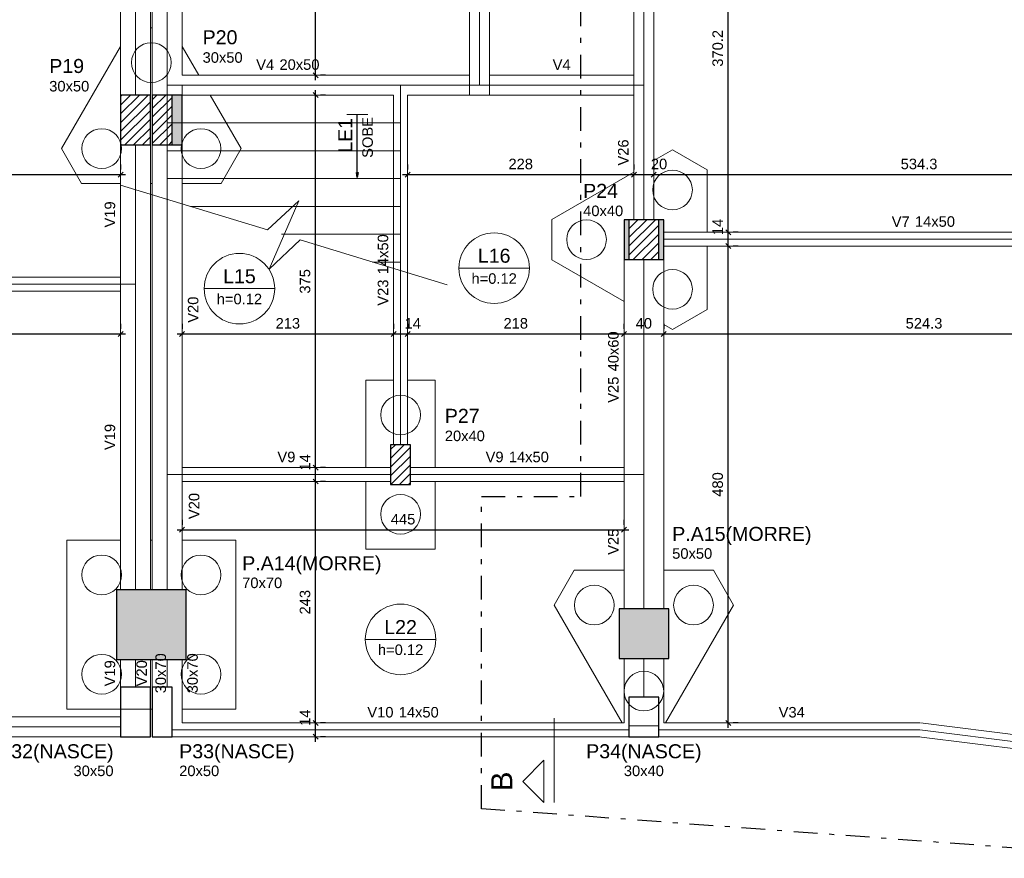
# Model space of a CAD drawing. Header units: millimetres. Extents: x 10 to 1250, y -62 to 528.
# Tile 88 of 193: x 63 to 82, y 94 to 111. Entities that reach past the tile are written whole.
import ezdxf

# ---------------------------------------------------------------- set-up
doc = ezdxf.new("R2010")
doc.units = ezdxf.units.MM
doc.header["$LTSCALE"] = 0.05
doc.linetypes.add('DASHDOT2', pattern=[12.7, 6.35, -3.175, 0, -3.175])
doc.linetypes.add('DOT', pattern=[6.35, 0, -6.35])
for name, color, linetype, lineweight in [('FO-Cortes', 9, 'Continuous', 5), ('FO-Cotas', 5, 'Continuous', 5), ('FO-Eixos', 5, 'Continuous', 5), ('FO-Estacas dos blocos', 1, 'Continuous', 20), ('FO-Hachura pilar que morre', 106, 'Continuous', 5), ('FO-Hachura pilar que passa', 19, 'Continuous', 5), ('FO-Hachuras das lajes', 1, 'Continuous', 20), ('FO-Pilares', 4, 'Continuous', 30), ('FO-Seção das fundações', 9, 'Continuous', 5), ('FO-Textos das lajes', 3, 'Continuous', 20), ('FO-Textos das vigas', 7, 'Continuous', 5), ('FO-Textos dos pilares', 7, 'Continuous', 5), ('FO-Vigas', 7, 'Continuous', 5)]:
    doc.layers.add(name, color=color, linetype=linetype, lineweight=lineweight)
doc.styles.add('Arial', font='arial.ttf')
doc.styles.get("Standard").update_dxf_attribs({"font": 'arial.ttf'})
doc.dimstyles.get("Standard").update_dxf_attribs({"dimtxt": 0.18, "dimasz": 0.18, "dimexe": 0.18, "dimexo": 0.0625, "dimgap": 0.1, "dimtad": 1, "dimzin": 0, "dimdsep": 46, "dimtxsty": 'Standard', "dimblk": 'OBLIQUE', "dimcen": 0.1, "dimadec": 0, "dimazin": 0, "dimtfac": 1, "dimtofl": 0, "dimtmove": 0, "dimatfit": 3, "dimldrblk": 'OBLIQUE', "dimfxl": 1, "dimtolj": 1, "dimtzin": 0, "dimarcsym": 1})
doc.dimstyles.new('UM_50.000000', dxfattribs={"dimtxt": 0.18, "dimasz": 0.1, "dimexe": 0.1, "dimexo": 0.2, "dimgap": 0.1, "dimtad": 1, "dimdec": 1, "dimlfac": 50, "dimzin": 0, "dimdsep": 46, "dimtxsty": 'Standard', "dimblk": 'OBLIQUE', "dimcen": 0.09, "dimdle": 0.1, "dimadec": 1, "dimazin": 2, "dimtfac": 1, "dimtdec": 1, "dimtofl": 0, "dimtmove": 0, "dimatfit": 3, "dimldrblk": 'OBLIQUE', "dimfxl": 1, "dimtolj": 1, "dimarcsym": 1})
pattern_1 = [(45, (4.62526, 133.42751), (-0.08838835, 0.08838835), [])]

# ---------------------------------------------------------------- blocks, each defined once
blk = doc.blocks.new('_Oblique')
at = {"color": 0, "linetype": 'ByBlock', "lineweight": -2}
blk.add_line((-0.5, -0.5), (0.5, 0.5), dxfattribs=at)
blk = doc.blocks.new('*D221')
at = {"layer": 'Defpoints', "color": 0, "transparency": 16777216}
for p in [(65.862, 101.083), (74.762, 101.083), (74.762, 101.083)]:
    blk.add_point(p, dxfattribs=at)
at = {"layer": 'FO-Cotas', "color": 0, "lineweight": -2, "transparency": 16777216}
for p, q in [((65.862, 101.283), (65.862, 101.183)), ((74.762, 101.283), (74.762, 101.183)), ((65.762, 101.083), (74.862, 101.083))]:
    blk.add_line(p, q, dxfattribs=at)
at = {"layer": 'FO-Cotas', "color": 0, "lineweight": -2, "transparency": 16777216, "xscale": 0.1, "yscale": 0.1, "zscale": 0.1, "rotation": 180}
blk.add_blockref('_Oblique', (65.862, 101.083), dxfattribs=at)
at = {"layer": 'FO-Cotas', "color": 0, "lineweight": -2, "transparency": 16777216, "xscale": 0.1, "yscale": 0.1, "zscale": 0.1}
blk.add_blockref('_Oblique', (74.762, 101.083), dxfattribs=at)
at = {"layer": 'FO-Cotas', "transparency": 16777216, "insert": (70.312, 101.295), "char_height": 0.2118, "attachment_point": 5, "rotation": 0.0057, "style": 'Arial'}
blk.add_mtext('\\A1;445', dxfattribs=at)
blk = doc.blocks.new('*D231')
at = {"layer": 'Defpoints', "color": 0, "transparency": 16777216}
for p in [(53.082, 105.028), (64.622, 105.028), (64.622, 105.028)]:
    blk.add_point(p, dxfattribs=at)
at = {"layer": 'FO-Cotas', "color": 0, "lineweight": -2, "transparency": 16777216}
for p, q in [((53.082, 105.228), (53.082, 105.128)), ((64.622, 105.228), (64.622, 105.128)), ((52.982, 105.028), (64.722, 105.028))]:
    blk.add_line(p, q, dxfattribs=at)
at = {"layer": 'FO-Cotas', "color": 0, "lineweight": -2, "transparency": 16777216, "xscale": 0.1, "yscale": 0.1, "zscale": 0.1, "rotation": 180}
blk.add_blockref('_Oblique', (53.082, 105.028), dxfattribs=at)
at = {"layer": 'FO-Cotas', "color": 0, "lineweight": -2, "transparency": 16777216, "xscale": 0.1, "yscale": 0.1, "zscale": 0.1}
blk.add_blockref('_Oblique', (64.622, 105.028), dxfattribs=at)
at = {"layer": 'FO-Cotas', "transparency": 16777216, "insert": (58.852, 105.239), "char_height": 0.2118, "attachment_point": 5, "rotation": 0.0057, "style": 'Arial'}
blk.add_mtext('\\A1;577', dxfattribs=at)
blk = doc.blocks.new('*D232')
at = {"layer": 'Defpoints', "color": 0, "transparency": 16777216}
for p in [(65.862, 105.028), (70.122, 105.028), (70.122, 105.028)]:
    blk.add_point(p, dxfattribs=at)
at = {"layer": 'FO-Cotas', "color": 0, "lineweight": -2, "transparency": 16777216}
for p, q in [((65.862, 105.228), (65.862, 105.128)), ((70.122, 105.228), (70.122, 105.128)), ((65.762, 105.028), (70.222, 105.028))]:
    blk.add_line(p, q, dxfattribs=at)
at = {"layer": 'FO-Cotas', "color": 0, "lineweight": -2, "transparency": 16777216, "xscale": 0.1, "yscale": 0.1, "zscale": 0.1, "rotation": 180}
blk.add_blockref('_Oblique', (65.862, 105.028), dxfattribs=at)
at = {"layer": 'FO-Cotas', "color": 0, "lineweight": -2, "transparency": 16777216, "xscale": 0.1, "yscale": 0.1, "zscale": 0.1}
blk.add_blockref('_Oblique', (70.122, 105.028), dxfattribs=at)
at = {"layer": 'FO-Cotas', "transparency": 16777216, "insert": (67.992, 105.239), "char_height": 0.2118, "attachment_point": 5, "rotation": 0.0057, "style": 'Arial'}
blk.add_mtext('\\A1;213', dxfattribs=at)
blk = doc.blocks.new('*D233')
at = {"layer": 'Defpoints', "color": 0, "transparency": 16777216}
for p in [(70.122, 105.028), (70.402, 105.028), (70.402, 105.028)]:
    blk.add_point(p, dxfattribs=at)
at = {"layer": 'FO-Cotas', "color": 0, "lineweight": -2, "transparency": 16777216}
for p, q in [((70.122, 105.228), (70.122, 105.128)), ((70.402, 105.228), (70.402, 105.128)), ((70.022, 105.028), (70.502, 105.028))]:
    blk.add_line(p, q, dxfattribs=at)
at = {"layer": 'FO-Cotas', "color": 0, "lineweight": -2, "transparency": 16777216, "xscale": 0.1, "yscale": 0.1, "zscale": 0.1, "rotation": 180}
blk.add_blockref('_Oblique', (70.122, 105.028), dxfattribs=at)
at = {"layer": 'FO-Cotas', "color": 0, "lineweight": -2, "transparency": 16777216, "xscale": 0.1, "yscale": 0.1, "zscale": 0.1}
blk.add_blockref('_Oblique', (70.402, 105.028), dxfattribs=at)
at = {"layer": 'FO-Cotas', "transparency": 16777216, "insert": (70.508, 105.239), "char_height": 0.2118, "attachment_point": 5, "rotation": 0.0057, "style": 'Arial'}
blk.add_mtext('\\A1;14', dxfattribs=at)
blk = doc.blocks.new('*D234')
at = {"layer": 'Defpoints', "color": 0, "transparency": 16777216}
for p in [(70.402, 105.028), (74.762, 105.028), (74.762, 105.028)]:
    blk.add_point(p, dxfattribs=at)
at = {"layer": 'FO-Cotas', "color": 0, "lineweight": -2, "transparency": 16777216}
for p, q in [((70.402, 105.228), (70.402, 105.128)), ((74.762, 105.228), (74.762, 105.128)), ((70.302, 105.028), (74.862, 105.028))]:
    blk.add_line(p, q, dxfattribs=at)
at = {"layer": 'FO-Cotas', "color": 0, "lineweight": -2, "transparency": 16777216, "xscale": 0.1, "yscale": 0.1, "zscale": 0.1, "rotation": 180}
blk.add_blockref('_Oblique', (70.402, 105.028), dxfattribs=at)
at = {"layer": 'FO-Cotas', "color": 0, "lineweight": -2, "transparency": 16777216, "xscale": 0.1, "yscale": 0.1, "zscale": 0.1}
blk.add_blockref('_Oblique', (74.762, 105.028), dxfattribs=at)
at = {"layer": 'FO-Cotas', "transparency": 16777216, "insert": (72.582, 105.239), "char_height": 0.2118, "attachment_point": 5, "rotation": 0.0057, "style": 'Arial'}
blk.add_mtext('\\A1;218', dxfattribs=at)
blk = doc.blocks.new('*D235')
at = {"layer": 'Defpoints', "color": 0, "transparency": 16777216}
for p in [(74.762, 105.028), (75.562, 105.028), (75.562, 105.028)]:
    blk.add_point(p, dxfattribs=at)
at = {"layer": 'FO-Cotas', "color": 0, "lineweight": -2, "transparency": 16777216}
for p, q in [((74.762, 105.228), (74.762, 105.128)), ((75.562, 105.228), (75.562, 105.128)), ((74.662, 105.028), (75.662, 105.028))]:
    blk.add_line(p, q, dxfattribs=at)
at = {"layer": 'FO-Cotas', "color": 0, "lineweight": -2, "transparency": 16777216, "xscale": 0.1, "yscale": 0.1, "zscale": 0.1, "rotation": 180}
blk.add_blockref('_Oblique', (74.762, 105.028), dxfattribs=at)
at = {"layer": 'FO-Cotas', "color": 0, "lineweight": -2, "transparency": 16777216, "xscale": 0.1, "yscale": 0.1, "zscale": 0.1}
blk.add_blockref('_Oblique', (75.562, 105.028), dxfattribs=at)
at = {"layer": 'FO-Cotas', "transparency": 16777216, "insert": (75.162, 105.239), "char_height": 0.2118, "attachment_point": 5, "rotation": 0.0057, "style": 'Arial'}
blk.add_mtext('\\A1;40', dxfattribs=at)
blk = doc.blocks.new('*D236')
at = {"layer": 'Defpoints', "color": 0, "transparency": 16777216}
for p in [(75.562, 105.028), (86.047, 105.028), (86.047, 105.028)]:
    blk.add_point(p, dxfattribs=at)
at = {"layer": 'FO-Cotas', "color": 0, "lineweight": -2, "transparency": 16777216}
for p, q in [((75.562, 105.228), (75.562, 105.128)), ((86.047, 105.228), (86.047, 105.128)), ((75.462, 105.028), (86.147, 105.028))]:
    blk.add_line(p, q, dxfattribs=at)
at = {"layer": 'FO-Cotas', "color": 0, "lineweight": -2, "transparency": 16777216, "xscale": 0.1, "yscale": 0.1, "zscale": 0.1, "rotation": 180}
blk.add_blockref('_Oblique', (75.562, 105.028), dxfattribs=at)
at = {"layer": 'FO-Cotas', "color": 0, "lineweight": -2, "transparency": 16777216, "xscale": 0.1, "yscale": 0.1, "zscale": 0.1}
blk.add_blockref('_Oblique', (86.047, 105.028), dxfattribs=at)
at = {"layer": 'FO-Cotas', "transparency": 16777216, "insert": (80.805, 105.239), "char_height": 0.2118, "attachment_point": 5, "rotation": 0.0057, "style": 'Arial'}
blk.add_mtext('\\A1;524.3', dxfattribs=at)
blk = doc.blocks.new('*D244')
at = {"layer": 'Defpoints', "color": 0, "transparency": 16777216}
for p in [(52.722, 108.235), (64.622, 108.235), (64.622, 108.235)]:
    blk.add_point(p, dxfattribs=at)
at = {"layer": 'FO-Cotas', "color": 0, "lineweight": -2, "transparency": 16777216}
for p, q in [((52.722, 108.435), (52.722, 108.335)), ((64.622, 108.435), (64.622, 108.335)), ((52.622, 108.235), (64.722, 108.235))]:
    blk.add_line(p, q, dxfattribs=at)
at = {"layer": 'FO-Cotas', "color": 0, "lineweight": -2, "transparency": 16777216, "xscale": 0.1, "yscale": 0.1, "zscale": 0.1, "rotation": 180}
blk.add_blockref('_Oblique', (52.722, 108.235), dxfattribs=at)
at = {"layer": 'FO-Cotas', "color": 0, "lineweight": -2, "transparency": 16777216, "xscale": 0.1, "yscale": 0.1, "zscale": 0.1}
blk.add_blockref('_Oblique', (64.622, 108.235), dxfattribs=at)
at = {"layer": 'FO-Cotas', "transparency": 16777216, "insert": (58.672, 108.447), "char_height": 0.2118, "attachment_point": 5, "rotation": 0.0057, "style": 'Arial'}
blk.add_mtext('\\A1;595', dxfattribs=at)
blk = doc.blocks.new('*D245')
at = {"layer": 'Defpoints', "color": 0, "transparency": 16777216}
for p in [(70.402, 108.235), (74.962, 108.235), (74.962, 108.235)]:
    blk.add_point(p, dxfattribs=at)
at = {"layer": 'FO-Cotas', "color": 0, "lineweight": -2, "transparency": 16777216}
for p, q in [((70.402, 108.435), (70.402, 108.335)), ((74.962, 108.435), (74.962, 108.335)), ((70.302, 108.235), (75.062, 108.235))]:
    blk.add_line(p, q, dxfattribs=at)
at = {"layer": 'FO-Cotas', "color": 0, "lineweight": -2, "transparency": 16777216, "xscale": 0.1, "yscale": 0.1, "zscale": 0.1, "rotation": 180}
blk.add_blockref('_Oblique', (70.402, 108.235), dxfattribs=at)
at = {"layer": 'FO-Cotas', "color": 0, "lineweight": -2, "transparency": 16777216, "xscale": 0.1, "yscale": 0.1, "zscale": 0.1}
blk.add_blockref('_Oblique', (74.962, 108.235), dxfattribs=at)
at = {"layer": 'FO-Cotas', "transparency": 16777216, "insert": (72.682, 108.447), "char_height": 0.2118, "attachment_point": 5, "rotation": 0.0057, "style": 'Arial'}
blk.add_mtext('\\A1;228', dxfattribs=at)
blk = doc.blocks.new('*D246')
at = {"layer": 'Defpoints', "color": 0, "transparency": 16777216}
for p in [(74.962, 108.235), (75.362, 108.235), (75.362, 108.235)]:
    blk.add_point(p, dxfattribs=at)
at = {"layer": 'FO-Cotas', "color": 0, "lineweight": -2, "transparency": 16777216}
for p, q in [((74.962, 108.435), (74.962, 108.335)), ((75.362, 108.435), (75.362, 108.335)), ((74.862, 108.235), (75.462, 108.235))]:
    blk.add_line(p, q, dxfattribs=at)
at = {"layer": 'FO-Cotas', "color": 0, "lineweight": -2, "transparency": 16777216, "xscale": 0.1, "yscale": 0.1, "zscale": 0.1, "rotation": 180}
blk.add_blockref('_Oblique', (74.962, 108.235), dxfattribs=at)
at = {"layer": 'FO-Cotas', "color": 0, "lineweight": -2, "transparency": 16777216, "xscale": 0.1, "yscale": 0.1, "zscale": 0.1}
blk.add_blockref('_Oblique', (75.362, 108.235), dxfattribs=at)
at = {"layer": 'FO-Cotas', "transparency": 16777216, "insert": (75.468, 108.447), "char_height": 0.2118, "attachment_point": 5, "rotation": 0.0057, "style": 'Arial'}
blk.add_mtext('\\A1;20', dxfattribs=at)
blk = doc.blocks.new('*D247')
at = {"layer": 'Defpoints', "color": 0, "transparency": 16777216}
for p in [(75.362, 108.235), (86.047, 108.235), (86.047, 108.235)]:
    blk.add_point(p, dxfattribs=at)
at = {"layer": 'FO-Cotas', "color": 0, "lineweight": -2, "transparency": 16777216}
for p, q in [((75.362, 108.435), (75.362, 108.335)), ((86.047, 108.435), (86.047, 108.335)), ((75.262, 108.235), (86.147, 108.235))]:
    blk.add_line(p, q, dxfattribs=at)
at = {"layer": 'FO-Cotas', "color": 0, "lineweight": -2, "transparency": 16777216, "xscale": 0.1, "yscale": 0.1, "zscale": 0.1, "rotation": 180}
blk.add_blockref('_Oblique', (75.362, 108.235), dxfattribs=at)
at = {"layer": 'FO-Cotas', "color": 0, "lineweight": -2, "transparency": 16777216, "xscale": 0.1, "yscale": 0.1, "zscale": 0.1}
blk.add_blockref('_Oblique', (86.047, 108.235), dxfattribs=at)
at = {"layer": 'FO-Cotas', "transparency": 16777216, "insert": (80.705, 108.447), "char_height": 0.2118, "attachment_point": 5, "rotation": 0.0057, "style": 'Arial'}
blk.add_mtext('\\A1;534.3', dxfattribs=at)
blk = doc.blocks.new('*D264')
at = {"layer": 'Defpoints', "color": 0, "transparency": 16777216}
for p in [(68.55, 97.195), (68.55, 97.195), (68.55, 96.915)]:
    blk.add_point(p, dxfattribs=at)
at = {"layer": 'FO-Cotas', "color": 0, "lineweight": -2, "transparency": 16777216}
for p, q in [((68.55, 96.815), (68.55, 97.295)), ((68.75, 97.195), (68.65, 97.195)), ((68.75, 96.915), (68.65, 96.915))]:
    blk.add_line(p, q, dxfattribs=at)
at = {"layer": 'FO-Cotas', "color": 0, "lineweight": -2, "transparency": 16777216, "xscale": 0.1, "yscale": 0.1, "zscale": 0.1}
for p, rotation in [((68.55, 97.195), 90), ((68.55, 96.915), 270)]:
    blk.add_blockref('_Oblique', p, dxfattribs=dict(at, rotation=rotation))
at = {"layer": 'FO-Cotas', "transparency": 16777216, "insert": (68.338, 97.301), "char_height": 0.2118, "attachment_point": 5, "rotation": 90, "style": 'Arial'}
blk.add_mtext('\\A1;14', dxfattribs=at)
blk = doc.blocks.new('*D265')
at = {"layer": 'Defpoints', "color": 0, "transparency": 16777216}
for p in [(68.55, 102.055), (68.55, 102.055), (68.55, 97.195)]:
    blk.add_point(p, dxfattribs=at)
at = {"layer": 'FO-Cotas', "color": 0, "lineweight": -2, "transparency": 16777216}
for p, q in [((68.55, 97.095), (68.55, 102.155)), ((68.75, 102.055), (68.65, 102.055)), ((68.75, 97.195), (68.65, 97.195))]:
    blk.add_line(p, q, dxfattribs=at)
at = {"layer": 'FO-Cotas', "color": 0, "lineweight": -2, "transparency": 16777216, "xscale": 0.1, "yscale": 0.1, "zscale": 0.1}
for p, rotation in [((68.55, 102.055), 90), ((68.55, 97.195), 270)]:
    blk.add_blockref('_Oblique', p, dxfattribs=dict(at, rotation=rotation))
at = {"layer": 'FO-Cotas', "transparency": 16777216, "insert": (68.338, 99.625), "char_height": 0.2118, "attachment_point": 5, "rotation": 90, "style": 'Arial'}
blk.add_mtext('\\A1;243', dxfattribs=at)
blk = doc.blocks.new('*D266')
at = {"layer": 'Defpoints', "color": 0, "transparency": 16777216}
for p in [(68.55, 102.335), (68.55, 102.335), (68.55, 102.055)]:
    blk.add_point(p, dxfattribs=at)
at = {"layer": 'FO-Cotas', "color": 0, "lineweight": -2, "transparency": 16777216}
for p, q in [((68.55, 101.955), (68.55, 102.435)), ((68.75, 102.335), (68.65, 102.335)), ((68.75, 102.055), (68.65, 102.055))]:
    blk.add_line(p, q, dxfattribs=at)
at = {"layer": 'FO-Cotas', "color": 0, "lineweight": -2, "transparency": 16777216, "xscale": 0.1, "yscale": 0.1, "zscale": 0.1}
for p, rotation in [((68.55, 102.335), 90), ((68.55, 102.055), 270)]:
    blk.add_blockref('_Oblique', p, dxfattribs=dict(at, rotation=rotation))
at = {"layer": 'FO-Cotas', "transparency": 16777216, "insert": (68.338, 102.441), "char_height": 0.2118, "attachment_point": 5, "rotation": 90, "style": 'Arial'}
blk.add_mtext('\\A1;14', dxfattribs=at)
blk = doc.blocks.new('*D267')
at = {"layer": 'Defpoints', "color": 0, "transparency": 16777216}
for p in [(68.55, 109.835), (68.55, 109.835), (68.55, 102.335)]:
    blk.add_point(p, dxfattribs=at)
at = {"layer": 'FO-Cotas', "color": 0, "lineweight": -2, "transparency": 16777216}
for p, q in [((68.55, 102.235), (68.55, 109.935)), ((68.75, 109.835), (68.65, 109.835)), ((68.75, 102.335), (68.65, 102.335))]:
    blk.add_line(p, q, dxfattribs=at)
at = {"layer": 'FO-Cotas', "color": 0, "lineweight": -2, "transparency": 16777216, "xscale": 0.1, "yscale": 0.1, "zscale": 0.1}
for p, rotation in [((68.55, 109.835), 90), ((68.55, 102.335), 270)]:
    blk.add_blockref('_Oblique', p, dxfattribs=dict(at, rotation=rotation))
at = {"layer": 'FO-Cotas', "transparency": 16777216, "insert": (68.338, 106.085), "char_height": 0.2118, "attachment_point": 5, "rotation": 90, "style": 'Arial'}
blk.add_mtext('\\A1;375', dxfattribs=at)
blk = doc.blocks.new('*D268')
at = {"layer": 'Defpoints', "color": 0, "transparency": 16777216}
for p in [(68.55, 114.479), (68.55, 114.479), (68.55, 110.235)]:
    blk.add_point(p, dxfattribs=at)
at = {"layer": 'FO-Cotas', "color": 0, "lineweight": -2, "transparency": 16777216}
for p, q in [((68.55, 110.135), (68.55, 114.579)), ((68.75, 114.479), (68.65, 114.479)), ((68.75, 110.235), (68.65, 110.235))]:
    blk.add_line(p, q, dxfattribs=at)
at = {"layer": 'FO-Cotas', "color": 0, "lineweight": -2, "transparency": 16777216, "xscale": 0.1, "yscale": 0.1, "zscale": 0.1}
for p, rotation in [((68.55, 114.479), 90), ((68.55, 110.235), 270)]:
    blk.add_blockref('_Oblique', p, dxfattribs=dict(at, rotation=rotation))
at = {"layer": 'FO-Cotas', "transparency": 16777216, "insert": (68.338, 112.357), "char_height": 0.2118, "attachment_point": 5, "rotation": 90, "style": 'Arial'}
blk.add_mtext('\\A1;212.2', dxfattribs=at)
blk = doc.blocks.new('*D269')
at = {"layer": 'Defpoints', "color": 0, "transparency": 16777216}
for p in [(76.862, 106.795), (76.862, 106.795), (76.862, 97.195)]:
    blk.add_point(p, dxfattribs=at)
at = {"layer": 'FO-Cotas', "color": 0, "lineweight": -2, "transparency": 16777216}
for p, q in [((76.862, 97.095), (76.862, 106.895)), ((77.062, 106.795), (76.962, 106.795)), ((77.062, 97.195), (76.962, 97.195))]:
    blk.add_line(p, q, dxfattribs=at)
at = {"layer": 'FO-Cotas', "color": 0, "lineweight": -2, "transparency": 16777216, "xscale": 0.1, "yscale": 0.1, "zscale": 0.1}
for p, rotation in [((76.862, 106.795), 90), ((76.862, 97.195), 270)]:
    blk.add_blockref('_Oblique', p, dxfattribs=dict(at, rotation=rotation))
at = {"layer": 'FO-Cotas', "transparency": 16777216, "insert": (76.65, 101.995), "char_height": 0.2118, "attachment_point": 5, "rotation": 90, "style": 'Arial'}
blk.add_mtext('\\A1;480', dxfattribs=at)
blk = doc.blocks.new('*D270')
at = {"layer": 'Defpoints', "color": 0, "transparency": 16777216}
for p in [(76.862, 107.075), (76.862, 107.075), (76.862, 106.795)]:
    blk.add_point(p, dxfattribs=at)
at = {"layer": 'FO-Cotas', "color": 0, "lineweight": -2, "transparency": 16777216}
for p, q in [((76.862, 106.695), (76.862, 107.175)), ((77.062, 107.075), (76.962, 107.075)), ((77.062, 106.795), (76.962, 106.795))]:
    blk.add_line(p, q, dxfattribs=at)
at = {"layer": 'FO-Cotas', "color": 0, "lineweight": -2, "transparency": 16777216, "xscale": 0.1, "yscale": 0.1, "zscale": 0.1}
for p, rotation in [((76.862, 107.075), 90), ((76.862, 106.795), 270)]:
    blk.add_blockref('_Oblique', p, dxfattribs=dict(at, rotation=rotation))
at = {"layer": 'FO-Cotas', "transparency": 16777216, "insert": (76.65, 107.181), "char_height": 0.2118, "attachment_point": 5, "rotation": 90, "style": 'Arial'}
blk.add_mtext('\\A1;14', dxfattribs=at)
blk = doc.blocks.new('*D271')
at = {"layer": 'Defpoints', "color": 0, "transparency": 16777216}
for p in [(76.862, 114.479), (76.862, 114.479), (76.862, 107.075)]:
    blk.add_point(p, dxfattribs=at)
at = {"layer": 'FO-Cotas', "color": 0, "lineweight": -2, "transparency": 16777216}
for p, q in [((76.862, 106.975), (76.862, 114.579)), ((77.062, 114.479), (76.962, 114.479)), ((77.062, 107.075), (76.962, 107.075))]:
    blk.add_line(p, q, dxfattribs=at)
at = {"layer": 'FO-Cotas', "color": 0, "lineweight": -2, "transparency": 16777216, "xscale": 0.1, "yscale": 0.1, "zscale": 0.1}
for p, rotation in [((76.862, 114.479), 90), ((76.862, 107.075), 270)]:
    blk.add_blockref('_Oblique', p, dxfattribs=dict(at, rotation=rotation))
at = {"layer": 'FO-Cotas', "transparency": 16777216, "insert": (76.65, 110.777), "char_height": 0.2118, "attachment_point": 5, "rotation": 90, "style": 'Arial'}
blk.add_mtext('\\A1;370.2', dxfattribs=at)

msp = doc.modelspace()

# ---------------------------------------------------------------- hatches: boundary and pattern name
at = {"layer": 'FO-Hachura pilar que morre', "linetype": 'Continuous'}
for points in [[(65.662, 108.8347), (65.862, 108.8347), (65.862, 109.8345), (65.662, 109.8345), (65.662, 108.8347)], [(74.7622, 107.3245), (74.7622, 106.5247), (74.8622, 106.5247), (74.8622, 107.3245), (74.7622, 107.3245)], [(75.462, 106.5247), (75.562, 106.5247), (75.562, 107.3245), (75.462, 107.3245), (75.462, 106.5247)], [(65.9422, 98.4735), (65.9422, 99.1735), (65.9422, 99.8735), (65.2422, 99.8735), (64.5422, 99.8735), (64.5422, 99.1735), (64.5422, 98.4735), (65.2422, 98.4735)], [(75.6622, 98.4893), (75.6622, 98.9893), (75.6622, 99.4893), (75.1622, 99.4893), (74.6622, 99.4893), (74.6622, 98.9893), (74.6622, 98.4893), (75.1622, 98.4893)]]:
    msp.add_hatch(color=256, dxfattribs=at).paths.add_polyline_path(points)
at = {"layer": 'FO-Hachura pilar que passa', "linetype": 'Continuous'}
h = msp.add_hatch(dxfattribs=at)
h.set_pattern_fill('ANSI31', color=256, style=0)
h.set_pattern_definition(pattern_1)
h.paths.add_polyline_path([(64.6222, 108.8347), (64.9222, 108.8347), (65.2222, 108.8347), (65.2222, 109.3347), (65.2222, 109.8347), (64.9222, 109.8347), (64.6222, 109.8347), (64.6222, 109.3347)])
h = msp.add_hatch(dxfattribs=at)
h.set_pattern_fill('ANSI31', color=256, style=0)
h.set_pattern_definition(pattern_1)
h.paths.add_polyline_path([(65.662, 109.8345), (65.2622, 109.8345), (65.2622, 108.8347), (65.662, 108.8347), (65.662, 109.8345)])
h = msp.add_hatch(dxfattribs=at)
h.set_pattern_fill('ANSI31', color=256, style=0)
h.set_pattern_definition(pattern_1)
h.paths.add_polyline_path([(75.462, 107.3245), (74.8622, 107.3245), (74.8622, 106.5247), (75.462, 106.5247), (75.462, 107.3245)])
h = msp.add_hatch(dxfattribs=at)
h.set_pattern_fill('ANSI31', color=256, style=0)
h.set_pattern_definition(pattern_1)
h.paths.add_polyline_path([(70.4622, 102.7947), (70.2622, 102.7947), (70.0622, 102.7947), (70.0622, 102.3947), (70.0622, 101.9947), (70.2622, 101.9947), (70.4622, 101.9947), (70.4622, 102.3947)])

# ---------------------------------------------------------------- linework, layer by layer
at = {"color": 94, "linetype": 'DASHDOT2', "ltscale": 1.5}
msp.add_lwpolyline([(71.8943, 95.4678), (71.8943, 101.7507), (73.8905, 101.7507), (73.8905, 114.1278), (84.6176, 114.1278), (84.6176, 118.0542), (100.6994, 114.9956), (100.6994, 93.3442), (71.8943, 95.4678)], dxfattribs=at)
at = {"layer": 'FO-Cortes', "linetype": 'Continuous'}
for p, q in [((64.6222, 108.0247), (67.5832, 107.1202)), ((64.6222, 108.0247), (67.5832, 107.1202)), ((67.5832, 107.1202), (68.2121, 107.7069)), ((67.5832, 107.1202), (68.2121, 107.7069)), ((68.2121, 107.7069), (67.6124, 106.3326)), ((68.2121, 107.7069), (67.6124, 106.3326)), ((67.6124, 106.3326), (68.2412, 106.9192)), ((67.6124, 106.3326), (68.2412, 106.9192)), ((68.2412, 106.9192), (71.2022, 106.0147)), ((68.2412, 106.9192), (71.2022, 106.0147))]:
    msp.add_line(p, q, dxfattribs=at)
at = {"layer": 'FO-Cortes'}
msp.add_line((73.3587, 95.5942), (73.3587, 97.2886), dxfattribs=at)
at = {"layer": 'FO-Cortes', "linetype": 'Continuous'}
msp.add_lwpolyline([(73.1469, 95.5942), (73.1469, 96.4414), (72.7233, 96.0178), (73.1469, 95.5942)], close=True, dxfattribs=at)
at = {"layer": 'FO-Eixos'}
for p, q in [((64.9222, 109.8347), (64.9222, 114.6787)), ((75.1622, 110.0347), (75.1622, 114.6787)), ((71.8502, 110.0347), (71.8502, 114.4787)), ((65.5622, 110.0347), (65.5622, 114.2387)), ((65.5622, 110.0347), (70.2622, 110.0347)), ((65.5622, 109.8347), (65.5622, 110.0347)), ((70.2622, 110.0347), (71.8502, 110.0347)), ((70.2622, 102.7947), (70.2622, 110.0347)), ((71.8502, 110.0347), (75.1622, 110.0347)), ((75.1622, 107.3247), (75.1622, 110.0347)), ((64.9222, 106.0287), (64.9222, 108.8347)), ((65.5622, 102.1947), (65.5622, 108.8347)), ((75.5622, 106.9347), (86.0222, 106.9347)), ((75.1622, 102.1947), (75.1622, 106.5247)), ((52.8822, 106.0287), (64.9222, 106.0287)), ((64.9222, 99.8735), (64.9222, 106.0287)), ((65.5622, 102.1947), (70.0622, 102.1947)), ((65.5622, 99.8735), (65.5622, 102.1947)), ((70.4622, 102.1947), (75.1622, 102.1947)), ((75.1622, 99.4893), (75.1622, 102.1947)), ((64.9222, 97.9147), (64.9222, 98.4735)), ((65.5622, 97.9147), (65.5622, 98.4735)), ((75.1622, 97.7147), (75.1622, 98.4893)), ((52.8822, 97.1147), (64.6222, 97.1147)), ((65.6622, 97.0547), (74.8622, 97.0547)), ((75.4622, 97.0547), (80.7182, 97.0547)), ((80.7182, 97.0547), (86.1428, 96.3741))]:
    msp.add_line(p, q, dxfattribs=at)
at = {"layer": 'FO-Estacas dos blocos'}
for centre in [(65.2422, 110.4894), (64.2422, 108.7574), (66.2422, 108.7574), (75.7396, 107.9247), (74.0075, 106.9247), (75.7396, 105.9247), (70.2622, 103.3947), (70.2622, 101.3947), (64.2422, 100.1735), (66.2422, 100.1735), (74.1622, 99.5667), (76.1622, 99.5667), (64.2422, 98.1735), (66.2422, 98.1735), (75.1622, 97.8346)]:
    msp.add_circle(centre, 0.4, dxfattribs=at)
at = {"layer": 'FO-Hachuras das lajes', "linetype": 'Continuous'}
for p, q in [((65.5622, 109.8347), (65.5622, 107.7376)), ((65.5622, 109.8347), (65.5622, 107.7376)), ((70.2622, 109.8347), (70.2622, 106.3019)), ((70.2622, 109.8347), (70.2622, 106.3019)), ((70.2622, 109.2747), (65.5622, 109.2747)), ((70.2622, 109.2747), (65.5622, 109.2747)), ((70.2622, 108.7147), (65.5622, 108.7147)), ((70.2622, 108.7147), (65.5622, 108.7147)), ((70.2622, 108.1547), (65.5622, 108.1547)), ((70.2622, 108.1547), (65.5622, 108.1547)), ((70.2622, 107.5947), (66.0299, 107.5947)), ((70.2622, 107.5947), (66.0299, 107.5947)), ((70.2622, 107.0347), (67.8631, 107.0347)), ((70.2622, 107.0347), (67.8631, 107.0347)), ((70.2622, 106.4747), (69.6964, 106.4747)), ((70.2622, 106.4747), (69.6964, 106.4747))]:
    msp.add_line(p, q, dxfattribs=at)
at = {"layer": 'FO-Pilares'}
for p, q in [((65.6622, 108.8347), (65.6622, 109.8347)), ((74.8622, 107.3247), (74.8622, 106.5247)), ((75.4622, 106.5247), (75.4622, 107.3247))]:
    msp.add_line(p, q, dxfattribs=at)
for points in [[(64.6222, 108.8347), (64.9222, 108.8347), (65.2222, 108.8347), (65.2222, 109.3347), (65.2222, 109.8347), (64.9222, 109.8347), (64.6222, 109.8347), (64.6222, 109.3347), (64.6222, 108.8347)], [(65.862, 109.8345), (65.2622, 109.8345), (65.2622, 108.8347), (65.862, 108.8347), (65.862, 109.8345)], [(74.7622, 106.5247), (75.562, 106.5247), (75.562, 107.3245), (74.7622, 107.3245), (74.7622, 106.5247)], [(70.4622, 102.7947), (70.2622, 102.7947), (70.0622, 102.7947), (70.0622, 102.3947), (70.0622, 101.9947), (70.2622, 101.9947), (70.4622, 101.9947), (70.4622, 102.3947), (70.4622, 102.7947)], [(65.9422, 98.4735), (65.9422, 99.1735), (65.9422, 99.8735), (65.2422, 99.8735), (64.5422, 99.8735), (64.5422, 99.1735), (64.5422, 98.4735), (65.2422, 98.4735), (65.9422, 98.4735)], [(75.6622, 98.4893), (75.6622, 98.9893), (75.6622, 99.4893), (75.1622, 99.4893), (74.6622, 99.4893), (74.6622, 98.9893), (74.6622, 98.4893), (75.1622, 98.4893), (75.6622, 98.4893)], [(65.2222, 97.9147), (64.9222, 97.9147), (64.6222, 97.9147), (64.6222, 97.4147), (64.6222, 96.9147), (64.9222, 96.9147), (65.2222, 96.9147), (65.2222, 97.4147), (65.2222, 97.9147)], [(65.2622, 96.9147), (65.4622, 96.9147), (65.6622, 96.9147), (65.6622, 97.4147), (65.6622, 97.9147), (65.4622, 97.9147), (65.2622, 97.9147), (65.2622, 97.4147), (65.2622, 96.9147)], [(74.8622, 96.9147), (75.1622, 96.9147), (75.4622, 96.9147), (75.4622, 97.3147), (75.4622, 97.7147), (75.1622, 97.7147), (74.8622, 97.7147), (74.8622, 97.3147), (74.8622, 96.9147)]]:
    msp.add_lwpolyline(points, close=True, dxfattribs=at)
at = {"layer": 'FO-Seção das fundações'}
for points in [[(65.2222, 111.1894), (65.2622, 111.1894)], [(64.6222, 110.8156), (63.4339, 108.7574)], [(66.1976, 110.2347), (65.8622, 110.8156)], [(67.0505, 108.7574), (66.4285, 109.8347)], [(63.4339, 108.7574), (63.8381, 108.0574)], [(66.6464, 108.0574), (67.0505, 108.7574)], [(75.7396, 108.733), (75.3622, 108.5152)], [(76.4396, 108.3289), (75.7396, 108.733)], [(74.9622, 108.2842), (73.3075, 107.3289)], [(76.4396, 107.0747), (76.4396, 108.3289)], [(64.6222, 108.0574), (63.8381, 108.0574)], [(65.2622, 108.0574), (65.2222, 108.0574)], [(66.6464, 108.0574), (65.8622, 108.0574)], [(73.3075, 107.3289), (73.3075, 106.5206)], [(76.4396, 105.5206), (76.4396, 106.7947)], [(73.3075, 106.5206), (74.7622, 105.6807)], [(75.7396, 105.1164), (76.4396, 105.5206)], [(75.5622, 105.2188), (75.7396, 105.1164)], [(69.5622, 104.0947), (69.5622, 102.3347)], [(69.5622, 104.0947), (70.1222, 104.0947)], [(70.4022, 104.0947), (70.9622, 104.0947)], [(70.9622, 102.3347), (70.9622, 104.0947)], [(69.5622, 102.0547), (69.5622, 100.6947)], [(70.9622, 100.6947), (70.9622, 102.0547)], [(63.5422, 100.8735), (63.5422, 97.4735)], [(63.5422, 100.8735), (64.6222, 100.8735)], [(65.2222, 100.8735), (65.2622, 100.8735)], [(65.8622, 100.8735), (66.9422, 100.8735)], [(66.9422, 97.4735), (66.9422, 100.8735)], [(70.9622, 100.6947), (69.5622, 100.6947)], [(73.7581, 100.2667), (73.3539, 99.5667)], [(73.7581, 100.2667), (74.7622, 100.2667)], [(75.5622, 100.2667), (76.5664, 100.2667)], [(76.9705, 99.5667), (76.5664, 100.2667)], [(73.3539, 99.5667), (74.7234, 97.1947)], [(75.6011, 97.1947), (76.9705, 99.5667)], [(65.2622, 97.4735), (63.5422, 97.4735)], [(66.9422, 97.4735), (65.8622, 97.4735)], [(75.4622, 97.1346), (74.8622, 97.1346)]]:
    msp.add_lwpolyline(points, dxfattribs=at)
at = {"layer": 'FO-Textos das lajes', "linetype": 'Continuous'}
msp.add_line((69.1768, 109.447), (69.6004, 109.447), dxfattribs=at)
msp.add_line((69.1768, 109.447), (69.6004, 109.447), dxfattribs=at)
msp.add_line((69.1768, 109.447), (69.6004, 109.447), dxfattribs=at)
msp.add_line((69.1768, 109.447), (69.6004, 109.447), dxfattribs=at)
at = {"layer": 'FO-Textos das lajes'}
for p, q in [((71.4365, 106.3505), (72.8573, 106.3505)), ((66.3062, 105.9381), (67.727, 105.9381)), ((69.5518, 98.8764), (70.9726, 98.8764))]:
    msp.add_line(p, q, dxfattribs=at)
for centre in [(72.1469, 106.3505), (67.0166, 105.9381), (70.2622, 98.8764)]:
    msp.add_circle(centre, 0.7104, dxfattribs=at)
at = {"layer": 'FO-Vigas'}
for p, q in [((64.6222, 109.8347), (64.6222, 114.4787)), ((65.2222, 109.8347), (65.2222, 114.4787)), ((65.2622, 110.0347), (65.2622, 114.4387)), ((71.6502, 109.8347), (71.6502, 114.4787)), ((72.0502, 109.8347), (72.0502, 114.4787)), ((74.9622, 110.0347), (74.9622, 114.4787)), ((75.3622, 110.0347), (75.3622, 114.4787)), ((65.8622, 110.2347), (65.8622, 114.0387)), ((65.8622, 110.2347), (70.2622, 110.2347)), ((70.2622, 110.2347), (71.6502, 110.2347)), ((72.0502, 110.2347), (74.9622, 110.2347)), ((65.2622, 109.8345), (65.2622, 110.0347)), ((65.8622, 109.8345), (65.8622, 110.0347)), ((74.9622, 107.3245), (74.9622, 110.0347)), ((75.3622, 107.3245), (75.3622, 110.0347)), ((65.8622, 109.8347), (70.1222, 109.8347)), ((70.1222, 102.7947), (70.1222, 109.8347)), ((70.4022, 109.8347), (71.8502, 109.8347)), ((70.4022, 102.7947), (70.4022, 109.8347)), ((71.6502, 109.8347), (72.0502, 109.8347)), ((71.8502, 109.8347), (74.9622, 109.8347)), ((64.6222, 106.0287), (64.6222, 108.8347)), ((65.2222, 106.0287), (65.2222, 108.8347)), ((65.2622, 102.1947), (65.2622, 108.8347)), ((65.8622, 102.1947), (65.8622, 108.8347)), ((75.562, 107.0747), (86.0222, 107.0747)), ((75.562, 106.7947), (86.0222, 106.7947)), ((74.7622, 102.1947), (74.7622, 106.5247)), ((75.5622, 102.1947), (75.5622, 106.5247)), ((52.8822, 106.1687), (64.6222, 106.1687)), ((64.6222, 99.8735), (64.6222, 106.0287)), ((65.2222, 99.8735), (65.2222, 106.0287)), ((53.0822, 105.8887), (64.6222, 105.8887)), ((65.8622, 102.3347), (70.0622, 102.3347)), ((70.4622, 102.3347), (74.7622, 102.3347)), ((65.2622, 99.8735), (65.2622, 102.1947)), ((65.8622, 99.8735), (65.8622, 102.1947)), ((74.7622, 99.4893), (74.7622, 102.1947)), ((75.5622, 99.4893), (75.5622, 102.1947)), ((65.8622, 102.0547), (70.0622, 102.0547)), ((70.4622, 102.0547), (74.7622, 102.0547)), ((64.6222, 97.9147), (64.6222, 98.4735)), ((65.2222, 97.9147), (65.2222, 98.4735)), ((65.2622, 97.9147), (65.2622, 98.4735)), ((65.8622, 97.1947), (65.8622, 98.4735)), ((74.7622, 97.1947), (74.7622, 98.4893)), ((75.5622, 97.1947), (75.5622, 98.4893)), ((52.8822, 97.3147), (64.6222, 97.3147)), ((65.8622, 97.1947), (74.7622, 97.1947)), ((75.5622, 97.1947), (80.7182, 97.1947)), ((80.7357, 97.1936), (86.0472, 96.5272)), ((52.8822, 96.9147), (64.6222, 96.9147)), ((65.6622, 96.9147), (74.8622, 96.9147)), ((75.4622, 96.9147), (80.7182, 96.9147)), ((80.7008, 96.9158), (86.1253, 96.2352))]:
    msp.add_line(p, q, dxfattribs=at)

# ---------------------------------------------------------------- texts
at = {"layer": 'FO-Cortes', "linetype": 'DOT', "ltscale": 0.2, "insert": (72.5115, 96.0178), "char_height": 0.4236, "width": 1.351433, "attachment_point": 8, "rotation": 90, "line_spacing_factor": 0.798, "style": 'Arial'}
msp.add_mtext('B', dxfattribs=at)
at = {"layer": 'FO-Textos das lajes', "linetype": 'Continuous', "attachment_point": 9, "rotation": 90, "line_spacing_factor": 0.798, "style": 'Arial'}
for s, insert, char_height in [('LE1', (69.2897, 109.3764), 0.2824), ('LE1', (69.2897, 109.3764), 0.2824), ('SOBE', (69.7063, 109.394), 0.2118), ('SOBE', (69.7063, 109.394), 0.2118)]:
    msp.add_mtext(s, dxfattribs=dict(at, insert=insert, char_height=char_height))
at = {"layer": 'FO-Textos das lajes', "attachment_point": 8, "line_spacing_factor": 0.798, "style": 'Arial'}
for s, insert, char_height in [('L16', (72.1469, 106.4564), 0.2824), ('L15', (67.0166, 106.044), 0.2824), ('h=0.12', (72.1469, 106.0328), 0.2118), ('h=0.12', (67.0166, 105.6204), 0.2118), ('L22', (70.2622, 98.9823), 0.2824), ('h=0.12', (70.2622, 98.5587), 0.2118)]:
    msp.add_mtext(s, dxfattribs=dict(at, insert=insert, char_height=char_height))
at = {"layer": 'FO-Textos das vigas', "linetype": 'Continuous', "char_height": 0.2118, "line_spacing_factor": 0.798, "style": 'Arial'}
for s, insert, attachment_point in [('V4', (67.7166, 110.3406), 9), ('20x50', (67.8225, 110.3406), 7), ('V4', (73.5062, 110.3406), 8), ('V7', (80.5166, 107.1806), 9), ('14x50', (80.6225, 107.1806), 7), ('V9', (67.9622, 102.4406), 8), ('V9', (72.3366, 102.4406), 9), ('14x50', (72.4425, 102.4406), 7), ('V10', (70.1191, 97.3006), 9), ('14x50', (70.225, 97.3006), 7), ('V34', (78.1402, 97.3006), 8)]:
    msp.add_mtext(s, dxfattribs=dict(at, insert=insert, attachment_point=attachment_point))
at = {"layer": 'FO-Textos das vigas', "linetype": 'Continuous', "char_height": 0.2118, "rotation": 90, "line_spacing_factor": 0.798, "style": 'Arial'}
for s, insert, attachment_point in [('V26', (74.8563, 108.6797), 8), ('V19', (64.5163, 107.4317), 8), ('14x50', (70.0163, 106.2275), 7), ('V23', (70.0163, 106.1216), 9), ('V20', (66.1926, 105.5147), 8), ('40x60', (74.6563, 104.2725), 7), ('V25', (74.6563, 104.1666), 9), ('V19', (64.5163, 102.9511), 8), ('V20', (66.2121, 101.5616), 8), ('V25', (74.6563, 100.842), 8), ('30x70', (65.5399, 98.1941), 8), ('30x70', (66.1799, 98.1941), 8), ('V19', (64.5163, 98.1941), 8), ('V20', (65.1563, 98.1941), 8)]:
    msp.add_mtext(s, dxfattribs=dict(at, insert=insert, attachment_point=attachment_point))
at = {"layer": 'FO-Textos dos pilares', "linetype": 'Continuous', "line_spacing_factor": 0.798, "style": 'Arial'}
for s, insert, char_height, attachment_point in [('P20', (66.2749, 110.8539), 0.2824, 7), ('30x50', (66.2749, 110.4833), 0.2118, 7), ('P19', (63.1858, 110.276), 0.2824, 7), ('30x50', (63.1858, 109.9053), 0.2118, 7), ('P24', (73.9395, 107.766), 0.2824, 7), ('40x40', (73.9395, 107.3953), 0.2118, 7), ('P27', (71.153, 103.236), 0.2824, 7), ('20x40', (71.153, 102.8653), 0.2118, 7), ('P.A15(MORRE)', (75.7333, 100.7742), 0.2824, 7), ('50x50', (75.7328, 100.4966), 0.2118, 7), ('P.A14(MORRE)', (67.0723, 100.1835), 0.2824, 7), ('70x70', (67.0718, 99.9061), 0.2118, 7), ('P32(NASCE)', (64.4813, 96.3975), 0.2824, 9), ('P33(NASCE)', (65.8033, 96.3975), 0.2824, 7), ('P34(NASCE)', (75.1623, 96.3975), 0.2824, 8), ('30x50', (64.481, 96.1205), 0.2118, 9), ('20x50', (65.8034, 96.1205), 0.2118, 7), ('30x40', (75.1622, 96.1205), 0.2118, 8)]:
    msp.add_mtext(s, dxfattribs=dict(at, insert=insert, char_height=char_height, attachment_point=attachment_point))

# ---------------------------------------------------------------- dimensions: what is measured, and where the dimension line sits
at = {"layer": 'FO-Cotas'}
for base, p1, p2, picture, middle in [((68.5502, 114.4787), (68.5502, 110.2347), (68.5502, 114.4787), '*D268', (68.3384, 112.3567)), ((76.8622, 114.4787), (76.8622, 107.0747), (76.8622, 114.4787), '*D271', (76.6504, 110.7767)), ((68.5502, 109.8347), (68.5502, 102.3347), (68.5502, 109.8347), '*D267', (68.3384, 106.0847)), ((76.8622, 107.0747), (76.8622, 106.7947), (76.8622, 107.0747), '*D270', (76.6504, 107.1806)), ((76.8622, 106.7947), (76.8622, 97.1947), (76.8622, 106.7947), '*D269', (76.6504, 101.9947)), ((68.5502, 102.3347), (68.5502, 102.0547), (68.5502, 102.3347), '*D266', (68.3384, 102.4406)), ((68.5502, 102.0547), (68.5502, 97.1947), (68.5502, 102.0547), '*D265', (68.3384, 99.6247)), ((68.5502, 97.1947), (68.5502, 96.9147), (68.5502, 97.1947), '*D264', (68.3384, 97.3006))]:
    dim = msp.add_linear_dim(base=base, p1=p1, p2=p2, angle=90, dimstyle='UM_50.000000', override={"dimtxt": 0.2118, "dimasz": 0.1, "dimexe": 0.1, "dimexo": 0.2, "dimtad": 1, "dimtih": 0, "dimtoh": 0, "dimdec": 1, "dimlfac": 50, "dimzin": 8, "dimtxsty": 'Arial', "dimblk": 'Oblique', "dimblk1": 'Oblique', "dimblk2": 'Oblique', "dimsah": 1, "dimdle": 0.1, "dimse1": 0, "dimse2": 0, "dimclrt": 256, "dimadec": 1, "dimazin": 3, "dimtmove": 2, "dimldrblk": 'Oblique'}, dxfattribs=at)
    dim.commit()
    dim.dimension.update_dxf_attribs({"geometry": picture, "text_midpoint": middle, "dimtype": 160, "text_rotation": 90})
for base, p1, p2, picture, middle, turn in [((64.6222, 108.2347), (52.7222, 108.2347), (64.6222, 108.2347), '*D244', (58.6722, 108.4465), 0.00573), ((74.9622, 108.2347), (70.4022, 108.2347), (74.9622, 108.2347), '*D245', (72.6822, 108.4465), 0.00573), ((75.3622, 108.2347), (74.9622, 108.2347), (75.3622, 108.2347), '*D246', (75.4681, 108.4465), 0.00573), ((86.0472317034, 108.2347341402), (75.3622317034, 108.2347341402), (86.0472317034, 108.2347341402), '*D247', (80.7047317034, 108.4465341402), 0.005729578), ((64.6222, 105.0277), (53.0822, 105.0277), (64.6222, 105.0277), '*D231', (58.8522, 105.2395), 0.00573), ((70.1222, 105.0277), (65.8622, 105.0277), (70.1222, 105.0277), '*D232', (67.9922, 105.2395), 0.00573), ((70.4022, 105.0277), (70.1222, 105.0277), (70.4022, 105.0277), '*D233', (70.5081, 105.2395), 0.00573), ((74.7622, 105.0277), (70.4022, 105.0277), (74.7622, 105.0277), '*D234', (72.5822, 105.2395), 0.00573), ((75.5622, 105.0277), (74.7622, 105.0277), (75.5622, 105.0277), '*D235', (75.1622, 105.2395), 0.00573), ((86.0472317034, 105.0276893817), (75.5622317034, 105.0276893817), (86.0472317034, 105.0276893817), '*D236', (80.8047317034, 105.2394893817), 0.005729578), ((74.7622, 101.0829), (65.8622, 101.0829), (74.7622, 101.0829), '*D221', (70.3122, 101.2947), 0.00573)]:
    dim = msp.add_linear_dim(base=base, p1=p1, p2=p2, dimstyle='UM_50.000000', override={"dimtxt": 0.2118, "dimasz": 0.1, "dimexe": 0.1, "dimexo": 0.2, "dimtad": 1, "dimtih": 0, "dimtoh": 0, "dimdec": 1, "dimlfac": 50, "dimzin": 8, "dimtxsty": 'Arial', "dimblk": 'Oblique', "dimblk1": 'Oblique', "dimblk2": 'Oblique', "dimsah": 1, "dimdle": 0.1, "dimse1": 0, "dimse2": 0, "dimclrt": 256, "dimadec": 1, "dimazin": 3, "dimtmove": 2, "dimldrblk": 'Oblique'}, dxfattribs=at)
    dim.commit()
    dim.dimension.update_dxf_attribs({"geometry": picture, "text_midpoint": middle, "dimtype": 160, "text_rotation": turn})

# ---------------------------------------------------------------- leaders
at = {"layer": 'FO-Textos das lajes', "linetype": 'Continuous'}
msp.add_leader([(69.3886, 108.1762), (69.3886, 109.447)], dimstyle='Standard', override={"dimasz": 0.1, "dimldrblk": 'Closed'}, dxfattribs=at)
msp.add_leader([(69.3886, 108.1762), (69.3886, 109.447)], dimstyle='Standard', override={"dimasz": 0.1, "dimldrblk": 'Closed'}, dxfattribs=at)

doc.saveas('drawing.dxf')
